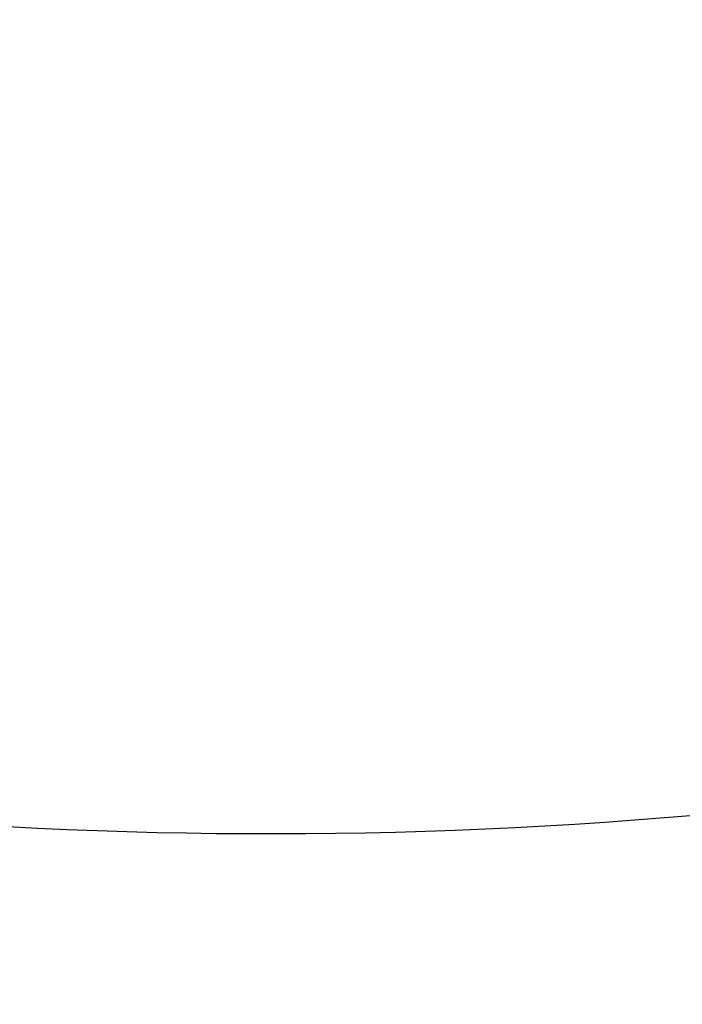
# Model space of a CAD drawing. Header units: centimetres. Extents: x -54 to 171, y -22 to 171.
# Tile 99 of 256: x -31.406 to -31.243, y 80.629 to 80.871. Entities that reach past the tile are written whole.
import ezdxf

# ---------------------------------------------------------------- set-up
doc = ezdxf.new("R2010")
doc.units = ezdxf.units.CM
doc.header["$MEASUREMENT"] = 0
for name, color, linetype in [('Frida DC -V3 v33_Sketch16', 7, 'Continuous'), ('Frida DC -V3 v33_Sketch43', 7, 'Continuous'), ('Frida DC -V3 v33_Sketch60', 7, 'Continuous'), ('Frida DC -V3 v33_Sketch67', 7, 'Continuous')]:
    doc.layers.add(name, color=color, linetype=linetype)

msp = doc.modelspace()

# ---------------------------------------------------------------- linework, layer by layer
at = {"layer": 'Frida DC -V3 v33_Sketch16'}
for points, knots in [([(-31.37570949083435, 83.3736906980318, 4.962499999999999), (-29.83872946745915, 76.76288733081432, 4.962499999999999), (-28.29979124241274, 70.14825126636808, 4.962500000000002), (-25.2216143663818, 56.92608704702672, 4.962500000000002), (-23.6805156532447, 50.31057114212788, 4.962500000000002), (-22.13947819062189, 43.69917001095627, 4.962500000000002)], [-40.72687193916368, -40.72687193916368, -40.72687193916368, -40.72687193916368, -20.36587322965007, -20.36587322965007, 0, 0, 0, 0]), ([(-22.13947809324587, 43.69917015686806, 5.462500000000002), (-23.67387236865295, 50.3063744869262, 5.462500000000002), (-25.20818181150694, 56.91800996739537, 5.462500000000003), (-28.27179620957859, 70.1301887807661, 5.462500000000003), (-29.80308666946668, 76.73928940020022, 5.462499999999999), (-31.33210395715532, 83.3443142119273, 5.462499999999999)], [-40.68856234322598, -40.68856234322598, -40.68856234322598, -40.68856234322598, -20.33908109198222, -20.33908109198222, 0, 0, 0, 0])]:
    msp.add_open_spline(points, degree=3, knots=knots, dxfattribs=at)
at = {"layer": 'Frida DC -V3 v33_Sketch43', "extrusion": (0, 0, -1)}
msp.add_arc((31.3445402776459, 81.87071083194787, 212.5000000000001), 1.199999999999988, 214.3229964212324, 304.3229964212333, dxfattribs=at)
at = {"layer": 'Frida DC -V3 v33_Sketch60'}
msp.add_open_spline([(-31.39610413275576, 83.48000935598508), (-31.39610413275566, 83.48000935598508, 2.961268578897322), (-31.20308258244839, 83.34822542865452, 5.69828631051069), (-30.83049564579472, 83.09384466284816, 8.181166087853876), (-30.45277698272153, 82.83596025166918, 10.69824314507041), (-29.89081732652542, 82.45228676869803, 12.94901930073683), (-29.17271905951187, 81.96201089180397, 14.88387379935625), (-28.61770077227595, 81.58307657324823, 16.37932320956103), (-27.97083394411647, 81.14143339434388, 17.68453349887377), (-27.24128768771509, 80.64334149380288, 18.8049278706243), (-26.49277217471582, 80.13229848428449, 19.95445411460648), (-25.65914160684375, 79.56314384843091, 20.90999710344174), (-24.71759045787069, 78.92030729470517, 21.72138583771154), (-23.79800085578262, 78.29246481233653, 22.51384904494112), (-22.76956220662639, 77.59030650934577, 23.17272405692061), (-21.60636916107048, 76.79614571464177, 23.74747782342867), (-20.13339834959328, 75.79048661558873, 24.47529813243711), (-18.4460147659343, 74.63843890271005, 25.06769641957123), (-16.57160775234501, 73.3587024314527, 25.58527353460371), (-14.6889512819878, 72.07333370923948, 26.10512855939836), (-12.6187009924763, 70.65988679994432, 26.55079280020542), (-10.41284486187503, 69.15385608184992, 26.95516794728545), (-8.347057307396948, 67.74345606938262, 27.33386587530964), (-6.162610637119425, 66.25204248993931, 27.67667295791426), (-3.916867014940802, 64.71877890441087, 27.96921632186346), (-1.69627285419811, 63.20268591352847, 28.25848357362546), (0.5847944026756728, 61.64530539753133, 28.49904904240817), (2.853060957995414, 60.09666445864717, 28.63149979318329), (5.452559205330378, 58.32187771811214, 28.78329213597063), (8.035300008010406, 56.55853198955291, 28.79215618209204), (10.45939165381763, 54.90350271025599, 28.50176888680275), (12.43416815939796, 53.55523976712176, 28.2652060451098), (14.30012309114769, 52.28127388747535, 27.82725819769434), (15.98755239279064, 51.12919496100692, 27.09950409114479), (17.36688755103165, 50.18746485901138, 26.50462475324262), (18.62657171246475, 49.32742552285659, 25.71904730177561), (19.75968829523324, 48.55379919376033, 24.68197153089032), (20.96418598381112, 47.73143798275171, 23.57956478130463), (22.0312969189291, 47.00287648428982, 22.19206501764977), (22.95256521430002, 46.37388788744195, 20.39433400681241), (23.80693105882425, 45.79057640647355, 18.72715411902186), (24.53362730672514, 45.2944303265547, 16.70216138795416), (25.09604976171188, 44.9104408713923, 14.24552338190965), (25.6841534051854, 44.50891778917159, 11.67671100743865), (26.09033438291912, 44.23160095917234, 8.636851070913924), (26.28357167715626, 44.0996697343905, 5.096531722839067), (26.37076842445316, 44.04013684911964, 3.498991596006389), (26.41493931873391, 44.00997952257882, 1.800150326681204), (26.41493931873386, 44.00997952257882)], degree=3, knots=[0, 0, 0, 0, 0.0747951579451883, 0.0747951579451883, 0.0747951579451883, 0.1506204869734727, 0.1506204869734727, 0.1506204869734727, 0.2092258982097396, 0.2092258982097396, 0.2092258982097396, 0.2693551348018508, 0.2693551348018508, 0.2693551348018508, 0.3280818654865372, 0.3280818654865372, 0.3280818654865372, 0.4024485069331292, 0.4024485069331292, 0.4024485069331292, 0.4771424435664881, 0.4771424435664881, 0.4771424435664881, 0.5470934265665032, 0.5470934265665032, 0.5470934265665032, 0.6162610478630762, 0.6162610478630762, 0.6162610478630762, 0.6955291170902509, 0.6955291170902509, 0.6955291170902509, 0.7601045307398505, 0.7601045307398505, 0.7601045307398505, 0.8128896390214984, 0.8128896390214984, 0.8128896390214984, 0.8689999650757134, 0.8689999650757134, 0.8689999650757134, 0.9210355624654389, 0.9210355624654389, 0.9210355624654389, 0.9754471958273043, 0.9754471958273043, 0.9754471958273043, 1, 1, 1, 1], dxfattribs=at)
at = {"layer": 'Frida DC -V3 v33_Sketch67'}
msp.add_circle((-32.57023208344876, 81.91615178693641), 1.199999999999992, dxfattribs=at)

doc.saveas('drawing.dxf')
